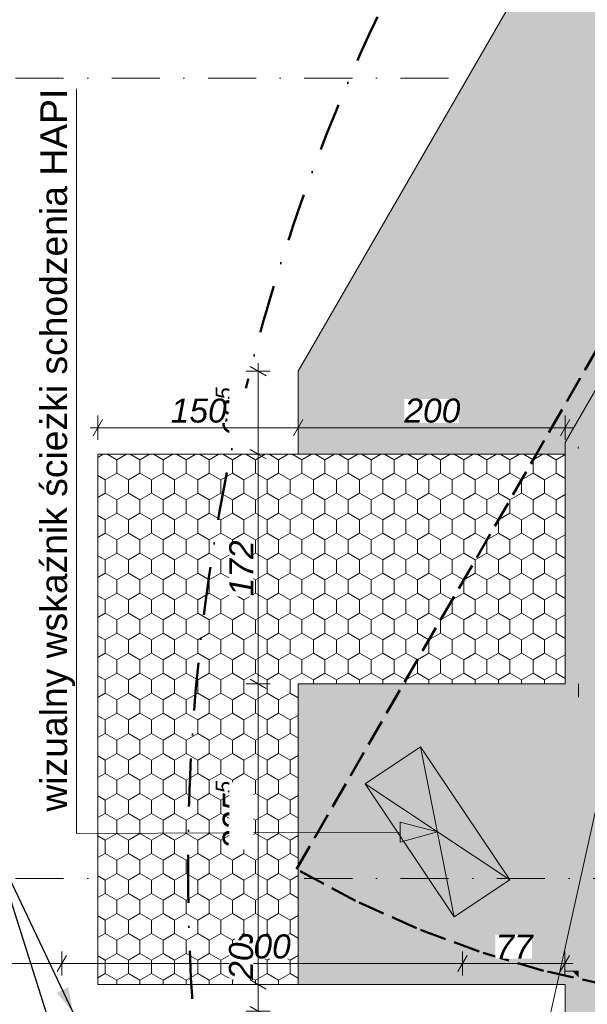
# Model space of a CAD drawing. Header units: centimetres. Extents: x -520 to 6098, y -2003 to 4462.
# Tile 9 of 52: x 23 to 448, y 277 to 1015. Entities that reach past the tile are written whole.
import ezdxf
from ezdxf.enums import TextEntityAlignment as Align

# ---------------------------------------------------------------- set-up
doc = ezdxf.new("R2010")
doc.units = ezdxf.units.CM
doc.header["$LTSCALE"] = 0.1
doc.header["$MEASUREMENT"] = 0
for name, pattern in [('Krawędzie ukryte', [270, 200, -70]), ('Kropki i Kreski', [720, 360, -180, 0, -180]), ('Wipeout_Contour', [1000, 0, -1000])]:
    doc.linetypes.add(name, pattern=pattern)
for name, color, linetype in [('2_stropy.K_IR', 7, 'Continuous'), ('3_lądowisko.K_IR', 7, 'Continuous'), ('3_lądowisko_RMS.K_IR', 7, 'Continuous'), ('3_opisy.K_IR', 7, 'Continuous'), ('4_osie.ISTN', 7, 'Continuous'), ('5_opisy.K_IR', 7, 'Continuous'), ('5_wymiary.ISTN', 7, 'Continuous'), ('5_wymiary.K_IR', 7, 'Continuous')]:
    doc.layers.add(name, color=color, linetype=linetype)
doc.styles.add('GENERATED_STYLE_1', font='txt')
doc.styles.add('GENERATED_STYLE_2', font='txt')
doc.dimstyles.new('GENERATED_STYLE__11', dxfattribs={"dimtxt": 18, "dimasz": 18.357488, "dimexe": 0.18, "dimexo": 4, "dimgap": 0.09, "dimtad": 1, "dimtih": 1, "dimtoh": 1, "dimdec": 0, "dimzin": 0, "dimdsep": 46, "dimtxsty": 'GENERATED_STYLE_2', "dimblk": 'ARROWHEAD_5', "dimblk1": 'ARROWHEAD_5', "dimblk2": 'ARROWHEAD_5', "dimcen": 0.09, "dimclrd": 1, "dimclre": 1, "dimclrt": 1, "dimadec": 1, "dimazin": 0, "dimtfac": 1, "dimtdec": 4, "dimtmove": 0, "dimatfit": 3, "dimfxl": 1, "dimtolj": 1, "dimtzin": 0, "dimarcsym": 0})
doc.dimstyles.new('GENERATED_STYLE__2', dxfattribs={"dimtxt": 18, "dimasz": 9.178744, "dimexe": 0.18, "dimexo": 2, "dimgap": 0.09, "dimtad": 1, "dimdec": 0, "dimzin": 0, "dimdsep": 46, "dimtxsty": 'GENERATED_STYLE_2', "dimblk": 'ARROWHEAD_2', "dimblk1": 'ARROWHEAD_2', "dimblk2": 'ARROWHEAD_2', "dimcen": 0.09, "dimclrd": 1, "dimclre": 1, "dimclrt": 1, "dimadec": 1, "dimazin": 0, "dimtfac": 1, "dimtdec": 4, "dimtmove": 0, "dimatfit": 3, "dimfxl": 1, "dimtolj": 1, "dimtzin": 0, "dimarcsym": 0})
doc.dimstyles.new('GENERATED_STYLE__3', dxfattribs={"dimtxt": 18, "dimasz": 9.178744, "dimexe": 0.18, "dimexo": 2, "dimgap": 0.09, "dimtad": 1, "dimtih": 1, "dimtoh": 1, "dimdec": 0, "dimzin": 0, "dimdsep": 46, "dimtxsty": 'GENERATED_STYLE_2', "dimblk": 'ARROWHEAD_2', "dimblk1": 'ARROWHEAD_2', "dimblk2": 'ARROWHEAD_2', "dimcen": 0.09, "dimclrd": 1, "dimclre": 1, "dimclrt": 1, "dimadec": 1, "dimazin": 0, "dimtfac": 1, "dimtdec": 4, "dimtmove": 0, "dimatfit": 3, "dimfxl": 1, "dimtolj": 1, "dimtzin": 0, "dimarcsym": 0})
doc.dimstyles.new('GENERATED_STYLE__6', dxfattribs={"dimtxt": 0.18, "dimasz": 18.24, "dimexe": 0.18, "dimexo": 0.0625, "dimgap": 0.09, "dimtad": 0, "dimtih": 1, "dimtoh": 1, "dimdec": 4, "dimzin": 0, "dimdsep": 46, "dimcen": 0.09, "dimadec": 0, "dimazin": 0, "dimtfac": 1, "dimtdec": 4, "dimtmove": 0, "dimatfit": 3, "dimldrblk": 'ARROWHEAD_5', "dimfxl": 1, "dimtolj": 1, "dimtzin": 0, "dimarcsym": 0})
doc.dimstyles.new('GENERATED_STYLE__7', dxfattribs={"dimtxt": 18, "dimasz": 9.178744, "dimexe": 0.18, "dimexo": 20, "dimgap": 0.09, "dimtad": 1, "dimtih": 1, "dimtoh": 1, "dimdec": 0, "dimzin": 0, "dimdsep": 46, "dimtxsty": 'GENERATED_STYLE_2', "dimblk": 'ARROWHEAD_2', "dimblk1": 'ARROWHEAD_2', "dimblk2": 'ARROWHEAD_2', "dimcen": 0.09, "dimclrd": 1, "dimclre": 1, "dimclrt": 1, "dimadec": 1, "dimazin": 0, "dimtfac": 1, "dimtdec": 4, "dimtmove": 0, "dimatfit": 3, "dimfxl": 1, "dimtolj": 1, "dimtzin": 0, "dimarcsym": 0})
doc.dimstyles.new('GENERATED_STYLE__8', dxfattribs={"dimtxt": 18, "dimasz": 9.178744, "dimexe": 0.18, "dimexo": 2, "dimgap": 0.09, "dimtad": 1, "dimtih": 1, "dimtoh": 1, "dimdec": 0, "dimzin": 0, "dimdsep": 46, "dimtxsty": 'GENERATED_STYLE_2', "dimblk": 'ARROWHEAD_2', "dimblk1": 'ARROWHEAD_2', "dimblk2": 'ARROWHEAD_2', "dimcen": 0.09, "dimclrd": 252, "dimclre": 252, "dimclrt": 252, "dimadec": 1, "dimazin": 0, "dimtfac": 1, "dimtdec": 4, "dimtmove": 0, "dimatfit": 3, "dimfxl": 1, "dimtolj": 1, "dimtzin": 0, "dimarcsym": 0})
pattern_1 = [(90, (0, 0), (-17.32051, 0), [10, -20]), (90, (-8.66, 15), (-17.32051, 0), [10, -20]), (150, (-4e-15, 10), (8.66025, 15), [10, -20]), (150, (-17.32, 10), (8.66025, 15), [10, -20]), (210, (0, 0), (-8.66025, 15), [10, -20]), (210, (-17.32, -7e-15), (-8.66025, 15), [10, -20])]

# ---------------------------------------------------------------- blocks, each defined once
blk = doc.blocks.new('Strop_6_1', base_point=(231.13, 291.78))
at = {"layer": '2_stropy.K_IR', "linetype": 'Continuous', "lineweight": 0, "true_color": 0x3f3f3f}
blk.add_hatch(color=250, dxfattribs=at).paths.add_polyline_path([(231.13, 291.78), (431.13, 291.78), (431.13, 101.11), (431.13, 45.55), (757.36, -519.49), (1322.43, -845.71), (1974.83, -845.71), (2539.91, -519.47), (2866.13, 45.55), (2866.13, 61.38), (2649.3, 61.38), (2621.12, 12.58), (2396.64, -376.23), (1922.42, -650.02), (1374.84, -650.02), (900.62, -376.23), (626.83, 97.98), (626.83, 645.57), (900.62, 1119.79), (1374.99, 1393.03), (1922.28, 1393.03), (2396.64, 1119.79), (2649.31, 682.16), (2866.13, 682.16), (2866.13, 697.99), (2539.91, 1263.05), (1974.82, 1589.28), (1322.45, 1589.28), (757.36, 1263.05), (431.13, 697.99), (431.13, 517.23), (231.13, 517.23)])
at = {"layer": '2_stropy.K_IR', "color": 7, "linetype": 'Continuous', "lineweight": 9, "flags": 128}
blk.add_lwpolyline([(757.36, -519.49), (431.13, 45.55), (431.13, 101.11), (431.13, 291.78), (231.13, 291.78), (231.13, 517.23), (431.13, 517.23), (431.13, 697.99), (757.36, 1263.05), (1322.45, 1589.28)], dxfattribs=at)
blk = doc.blocks.new('*X61')
at = {"layer": '3_lądowisko.K_IR', "linetype": 'Continuous', "lineweight": 0}
for points in [[(441.13, 268.7), (431.13, 278.7), (431.13, 250.42), (441.13, 240.42)], [(441.13, 212.13), (431.13, 222.13), (431.13, 193.85), (441.13, 183.85)], [(441.13, 155.56), (431.13, 165.56), (431.13, 137.28), (441.13, 127.28)], [(441.13, 98.99), (431.13, 108.99), (431.13, 80.71), (441.13, 70.71)]]:
    blk.add_hatch(color=2, dxfattribs=at).paths.add_polyline_path(points)
blk = doc.blocks.new('*X62')
at = {"layer": '3_lądowisko.K_IR', "linetype": 'Continuous', "lineweight": 0}
blk.add_hatch(color=2, dxfattribs=at).paths.add_polyline_path([(438.74, 299.38), (441.13, 296.98), (441.13, 301.78)])
blk = doc.blocks.new('*X63')
at = {"layer": '3_lądowisko.K_IR', "linetype": 'Continuous', "lineweight": 0}
blk.add_hatch(color=2, dxfattribs=at).paths.add_polyline_path([(436.34, 301.78), (438.74, 299.38), (441.13, 301.78)])
blk = doc.blocks.new('Ściana_24_1', base_point=(431.13, 45.55))
at = {"layer": '3_lądowisko.K_IR', "linetype": 'Continuous', "lineweight": 0, "true_color": 0x000000}
for points in [[(431.13, 291.78), (441.13, 291.78), (441.13, 301.78)], [(431.13, 291.78), (441.13, 301.78), (431.13, 301.78)], [(431.13, 291.78), (431.13, 65.55), (441.13, 48.23), (441.13, 291.78)]]:
    blk.add_hatch(color=18, dxfattribs=at).paths.add_polyline_path(points)
at = {"layer": '3_lądowisko.K_IR', "color": 7, "linetype": 'Continuous', "lineweight": 15, "flags": 128}
blk.add_lwpolyline([(441.13, 301.78), (431.13, 301.78)], dxfattribs=at)
at = {"layer": '3_lądowisko.K_IR', "color": 150, "lineweight": 50}
for name in ['*X63', '*X62', '*X61']:
    blk.add_blockref(name, (0, 0), dxfattribs=at)
blk = doc.blocks.new('*X65')
at = {"layer": '3_lądowisko.K_IR', "linetype": 'Continuous', "lineweight": 0}
blk.add_hatch(color=2, dxfattribs=at).paths.add_polyline_path([(441.13, 715.31), (431.13, 697.99), (441.13, 695.31)])
blk = doc.blocks.new('*X66')
at = {"layer": '3_lądowisko.K_IR', "linetype": 'Continuous', "lineweight": 0}
for points in [[(740.28, 1233.47), (743.94, 1219.81), (758.08, 1244.3), (756.32, 1250.9), (747.36, 1245.73)], [(726.14, 1208.97), (712, 1184.48), (715.66, 1170.82), (729.8, 1195.31)], [(697.86, 1159.98), (683.71, 1135.49), (687.38, 1121.83), (701.52, 1146.32)], [(669.57, 1110.99), (655.43, 1086.5), (659.09, 1072.84), (673.23, 1097.33)], [(641.29, 1062), (627.15, 1037.51), (630.81, 1023.85), (644.95, 1048.34)], [(613.01, 1013.01), (598.86, 988.52), (602.52, 974.86), (616.67, 999.35)], [(584.72, 964.02), (570.58, 939.53), (574.24, 925.87), (588.38, 950.36)], [(556.44, 915.03), (542.3, 890.54), (545.96, 876.88), (560.1, 901.37)], [(528.16, 866.04), (514.01, 841.55), (517.67, 827.89), (531.82, 852.38)], [(499.87, 817.05), (485.73, 792.56), (489.39, 778.9), (503.53, 803.39)], [(457.45, 743.57), (461.11, 729.91), (475.25, 754.4), (471.59, 768.06)], [(443.3, 719.07), (441.13, 715.31), (441.13, 695.31), (446.97, 705.41)]]:
    blk.add_hatch(color=2, dxfattribs=at).paths.add_polyline_path(points)
blk = doc.blocks.new('*X67')
at = {"layer": '3_lądowisko.K_IR', "linetype": 'Continuous', "lineweight": 0}
blk.add_hatch(color=2, dxfattribs=at).paths.add_polyline_path([(747.36, 1245.73), (756.32, 1250.9), (754.42, 1257.96)])
blk = doc.blocks.new('*X68')
at = {"layer": '3_lądowisko.K_IR', "linetype": 'Continuous', "lineweight": 0}
blk.add_hatch(color=2, dxfattribs=at).paths.add_polyline_path([(431.13, 697.99), (431.13, 687.22), (432.82, 680.92), (441.13, 695.31)])
blk = doc.blocks.new('*X69')
at = {"layer": '3_lądowisko.K_IR', "linetype": 'Continuous', "lineweight": 0}
blk.add_hatch(color=2, dxfattribs=at).paths.add_polyline_path([(774.68, 1273.05), (771.57, 1271.25), (772.23, 1268.8)])
blk = doc.blocks.new('Ściana_25_1', base_point=(431.13, 697.99))
at = {"layer": '3_lądowisko.K_IR', "linetype": 'Continuous', "lineweight": 0, "true_color": 0x000000}
for points in [[(757.36, 1263.05), (764.68, 1255.73), (774.68, 1273.05)], [(747.36, 1245.73), (764.68, 1255.73), (757.36, 1263.05)], [(747.36, 1245.73), (441.13, 715.31), (441.13, 695.31), (764.68, 1255.73)], [(431.13, 697.99), (441.13, 695.31), (441.13, 715.31)], [(431.13, 677.99), (441.13, 695.31), (431.13, 697.99)]]:
    blk.add_hatch(color=18, dxfattribs=at).paths.add_polyline_path(points)
at = {"layer": '3_lądowisko.K_IR', "color": 7, "linetype": 'Continuous', "lineweight": 15, "flags": 128}
for points in [[(757.36, 1263.05), (774.68, 1273.05)], [(431.13, 697.99), (431.13, 677.99)]]:
    blk.add_lwpolyline(points, dxfattribs=at)
at = {"layer": '3_lądowisko.K_IR', "color": 150, "lineweight": 50}
for name in ['*X69', '*X67', '*X66', '*X65', '*X68']:
    blk.add_blockref(name, (0, 0), dxfattribs=at)
blk = doc.blocks.new('*X90')
at = {"layer": '3_lądowisko.K_IR', "linetype": 'Continuous', "lineweight": 0}
for points in [[(440.28, 693.82), (441.13, 692.96), (441.13, 695.31)], [(441.13, 664.68), (431.13, 674.68), (431.13, 646.4), (441.13, 636.4)], [(441.13, 608.11), (431.13, 618.11), (431.13, 589.83), (441.13, 579.83)], [(441.13, 551.54), (431.13, 561.54), (431.13, 533.26), (441.13, 523.26)]]:
    blk.add_hatch(color=2, dxfattribs=at).paths.add_polyline_path(points)
blk = doc.blocks.new('Ściana_43_1', base_point=(431.13, 517.23))
at = {"layer": '3_lądowisko.K_IR', "linetype": 'Continuous', "lineweight": 0, "true_color": 0x000000}
blk.add_hatch(color=18, dxfattribs=at).paths.add_polyline_path([(431.13, 677.99), (431.13, 517.23), (441.13, 517.23), (441.13, 695.31)])
at = {"layer": '3_lądowisko.K_IR', "color": 150, "lineweight": 50}
blk.add_blockref('*X90', (0, 0), dxfattribs=at)
blk = doc.blocks.new('Standardowy znacznik osi[21]_1', base_point=(3832.51, 971.09))
at = {"layer": '4_osie.ISTN', "color": 252, "linetype": 'Kropki i Kreski', "lineweight": 0}
blk.add_line((3732.51, 971.09), (-339.9, 971.09), dxfattribs=at)
at = {"layer": '4_osie.ISTN', "color": 252, "lineweight": 0, "style": 'GENERATED_STYLE_1'}
for tag, p in [('AC_MarkerText_1_1', (-479.9, 973.09)), ('AC_MarkerText_1_0', (3872.51, 973.09))]:
    blk.add_attdef(tag, text='', height=35, rotation=360, dxfattribs=at).set_placement(p, align=Align.MIDDLE_CENTER)
blk = doc.blocks.new('Standardowy znacznik osi[22]_1', base_point=(3832.51, 371.09))
at = {"layer": '4_osie.ISTN', "color": 252, "linetype": 'Kropki i Kreski', "lineweight": 0}
blk.add_line((3732.51, 371.09), (-339.9, 371.09), dxfattribs=at)
at = {"layer": '4_osie.ISTN', "color": 252, "lineweight": 0, "style": 'GENERATED_STYLE_1'}
for tag, p in [('AC_MarkerText_1_1', (-479.9, 372.8)), ('AC_MarkerText_1_0', (3872.51, 372.8))]:
    blk.add_attdef(tag, text='', height=35, rotation=360, dxfattribs=at).set_placement(p, align=Align.MIDDLE_CENTER)
blk = doc.blocks.new('ARROWHEAD_5')
at = {"linetype": 'Continuous', "lineweight": 0}
blk.add_hatch(color=0, dxfattribs=at).paths.add_polyline_path([(-1, 0.2679), (0, 0), (-1, -0.2679)])
at = {"color": 0, "linetype": 'Continuous', "lineweight": 0}
blk.add_line((0, 0), (-1, 0), dxfattribs=at)
blk = doc.blocks.new('Wypełnienie_5_1', base_point=(0, 180))
at = {"layer": '3_lądowisko.K_IR', "linetype": 'Continuous', "lineweight": 0, "true_color": 0x00c600}
blk.add_hatch(color=92, dxfattribs=at).paths.add_polyline_path([(281.28, 442.12), (347.96, 342.36), (335.41, 406.13)])
blk = doc.blocks.new('Wypełnienie_6_1', base_point=(0, 180))
at = {"layer": '3_lądowisko.K_IR', "linetype": 'Continuous', "lineweight": 0, "true_color": 0x00c600}
blk.add_hatch(color=92, dxfattribs=at).paths.add_polyline_path([(322.85, 469.91), (335.41, 406.13), (389.53, 370.14)])
blk = doc.blocks.new('Wypełnienie_7_1', base_point=(0, 180))
at = {"layer": '3_lądowisko.K_IR', "linetype": 'Continuous', "lineweight": 0}
blk.add_hatch(color=1, dxfattribs=at).paths.add_polyline_path([(322.85, 469.91), (281.28, 442.12), (335.41, 406.13)])
blk = doc.blocks.new('Wypełnienie_8_1', base_point=(0, 180))
at = {"layer": '3_lądowisko.K_IR', "linetype": 'Continuous', "lineweight": 0}
blk.add_hatch(color=1, dxfattribs=at).paths.add_polyline_path([(335.41, 406.13), (347.96, 342.36), (389.53, 370.14)])
blk = doc.blocks.new('Strop_44_1', base_point=(431.13, 689.18))
at = {"color": 254, "linetype": 'Wipeout_Contour', "lineweight": 0, "ltscale": 9786.336165}
blk.add_wipeout([(431.13, 689.18), (431.13, 697.99), (757.36, 1263.05), (1045.46, 1429.37), (945.48, 1602.56), (610.94, 1409.47), (231.13, 751.58), (231.13, 689.18)], dxfattribs=at).dxf.layer = '2_stropy.K_IR'
at = {"layer": '2_stropy.K_IR', "linetype": 'Continuous', "lineweight": 0, "true_color": 0x000000}
h = blk.add_hatch(dxfattribs=at)
h.set_pattern_fill('Siatka_sześciokątna_0001', color=18, style=0, pattern_type=2)
h.set_pattern_definition(pattern_1)
h.paths.add_polyline_path([(431.13, 689.18), (431.13, 697.99), (757.36, 1263.05), (1045.46, 1429.37), (945.48, 1602.56), (610.94, 1409.47), (231.13, 751.58), (231.13, 689.18)])
at = {"layer": '2_stropy.K_IR', "color": 7, "linetype": 'Continuous', "lineweight": 9, "flags": 128}
blk.add_lwpolyline([(431.13, 689.18), (231.13, 689.18), (231.13, 751.58), (610.94, 1409.47), (945.48, 1602.56), (1045.46, 1429.37), (757.36, 1263.05), (431.13, 697.99)], close=True, dxfattribs=at)
blk = doc.blocks.new('Strop_45_1', base_point=(81.14, 689.18))
at = {"color": 254, "linetype": 'Wipeout_Contour', "lineweight": 0, "ltscale": 3421.639294}
blk.add_wipeout([(81.14, 689.18), (81.14, 291.78), (231.13, 291.78), (231.13, 517.23), (431.13, 517.23), (431.13, 689.18)], dxfattribs=at).dxf.layer = '2_stropy.K_IR'
at = {"layer": '2_stropy.K_IR', "linetype": 'Continuous', "lineweight": 0}
h = blk.add_hatch(dxfattribs=at)
h.set_pattern_fill('Siatka_sześciokątna_0001', color=150, style=0, pattern_type=2)
h.set_pattern_definition(pattern_1)
h.paths.add_polyline_path([(81.14, 689.18), (81.14, 291.78), (231.13, 291.78), (231.13, 517.23), (431.13, 517.23), (431.13, 689.18)])
at = {"layer": '2_stropy.K_IR', "color": 7, "linetype": 'Continuous', "lineweight": 9, "flags": 128}
blk.add_lwpolyline([(81.14, 689.18), (431.13, 689.18), (431.13, 517.23), (231.13, 517.23), (231.13, 291.78), (81.14, 291.78)], close=True, dxfattribs=at)
blk = doc.blocks.new('*X394')
at = {"layer": '3_lądowisko.K_IR', "linetype": 'Continuous', "lineweight": 0}
for points in [[(241.13, 291.78), (258.7, 291.78), (268.7, 301.78), (241.13, 301.78)], [(286.99, 291.78), (315.27, 291.78), (325.27, 301.78), (296.99, 301.78)], [(353.56, 301.78), (343.56, 291.78), (371.84, 291.78), (381.84, 301.78)], [(410.13, 301.78), (400.13, 291.78), (428.41, 291.78), (431.13, 294.5), (431.13, 301.78)]]:
    blk.add_hatch(color=2, dxfattribs=at).paths.add_polyline_path(points)
blk = doc.blocks.new('*X395')
at = {"layer": '3_lądowisko.K_IR', "linetype": 'Continuous', "lineweight": 0}
blk.add_hatch(color=2, dxfattribs=at).paths.add_polyline_path([(231.13, 291.78), (241.13, 291.78), (241.13, 301.78), (231.13, 291.78)])
blk = doc.blocks.new('*X396')
at = {"layer": '3_lądowisko.K_IR', "linetype": 'Continuous', "lineweight": 0}
blk.add_hatch(color=2, dxfattribs=at).paths.add_polyline_path([(231.13, 291.78), (241.13, 301.78), (240.42, 301.78), (231.13, 292.5)])
blk = doc.blocks.new('Ściana_44_1', base_point=(431.13, 291.78))
at = {"layer": '3_lądowisko.K_IR', "linetype": 'Continuous', "lineweight": 0, "true_color": 0x000000}
for points in [[(241.13, 301.78), (231.13, 291.78), (241.13, 291.78)], [(231.13, 291.78), (241.13, 301.78), (231.13, 301.78)], [(241.13, 291.78), (431.13, 291.78), (431.13, 301.78), (241.13, 301.78)]]:
    blk.add_hatch(color=18, dxfattribs=at).paths.add_polyline_path(points)
at = {"layer": '3_lądowisko.K_IR', "color": 7, "linetype": 'Continuous', "lineweight": 15, "flags": 128}
blk.add_lwpolyline([(231.13, 291.78), (231.13, 301.78)], dxfattribs=at)
at = {"layer": '3_lądowisko.K_IR', "color": 150, "lineweight": 50}
for name in ['*X395', '*X396', '*X394']:
    blk.add_blockref(name, (0, 0), dxfattribs=at)
blk = doc.blocks.new('*X398')
at = {"layer": '3_lądowisko.K_IR', "linetype": 'Continuous', "lineweight": 0}
for points in [[(231.13, 476.69), (241.13, 466.69), (241.13, 494.97), (231.13, 504.97)], [(231.13, 420.12), (241.13, 410.12), (241.13, 438.41), (231.13, 448.41)], [(231.13, 363.55), (241.13, 353.55), (241.13, 381.84), (231.13, 391.84)], [(241.13, 325.27), (231.13, 335.27), (231.13, 306.98), (236.34, 301.78), (241.13, 301.78)]]:
    blk.add_hatch(color=2, dxfattribs=at).paths.add_polyline_path(points)
blk = doc.blocks.new('Ściana_45_1', base_point=(231.13, 291.78))
at = {"layer": '3_lądowisko.K_IR', "linetype": 'Continuous', "lineweight": 0, "true_color": 0x000000}
for points in [[(241.13, 507.23), (231.13, 517.23), (231.13, 507.23)], [(231.13, 517.23), (241.13, 507.23), (241.13, 517.23)], [(231.13, 507.23), (231.13, 301.78), (241.13, 301.78), (241.13, 507.23)]]:
    blk.add_hatch(color=18, dxfattribs=at).paths.add_polyline_path(points)
at = {"layer": '3_lądowisko.K_IR', "color": 7, "linetype": 'Continuous', "lineweight": 15, "flags": 128}
blk.add_lwpolyline([(231.13, 517.23), (241.13, 517.23)], dxfattribs=at)
at = {"layer": '3_lądowisko.K_IR', "color": 150, "lineweight": 50}
blk.add_blockref('*X398', (0, 0), dxfattribs=at)
blk = doc.blocks.new('*X402')
at = {"layer": '3_lądowisko.K_IR', "linetype": 'Continuous', "lineweight": 0}
for points in [[(241.13, 507.94), (241.13, 507.23), (268.7, 507.23), (278.7, 517.23), (250.42, 517.23)], [(296.99, 507.23), (325.27, 507.23), (335.27, 517.23), (306.99, 517.23)], [(353.56, 507.23), (381.84, 507.23), (391.84, 517.23), (363.56, 517.23)], [(420.13, 517.23), (410.13, 507.23), (431.13, 507.23), (431.13, 517.23)]]:
    blk.add_hatch(color=2, dxfattribs=at).paths.add_polyline_path(points)
blk = doc.blocks.new('*X403')
at = {"layer": '3_lądowisko.K_IR', "linetype": 'Continuous', "lineweight": 0}
blk.add_hatch(color=2, dxfattribs=at).paths.add_polyline_path([(431.13, 507.23), (438.41, 507.23), (439.77, 508.59), (431.13, 517.23)])
blk = doc.blocks.new('*X404')
at = {"layer": '3_lądowisko.K_IR', "linetype": 'Continuous', "lineweight": 0}
blk.add_hatch(color=2, dxfattribs=at).paths.add_polyline_path([(441.13, 517.23), (431.13, 517.23), (439.77, 508.59), (441.13, 509.95)])
blk = doc.blocks.new('Ściana_46_1', base_point=(231.13, 517.23))
at = {"layer": '3_lądowisko.K_IR', "linetype": 'Continuous', "lineweight": 0, "true_color": 0x000000}
for points in [[(431.13, 517.23), (241.13, 517.23), (241.13, 507.23), (431.13, 507.23)], [(431.13, 507.23), (441.13, 507.23), (431.13, 517.23)], [(431.13, 517.23), (441.13, 507.23), (441.13, 517.23)]]:
    blk.add_hatch(color=18, dxfattribs=at).paths.add_polyline_path(points)
at = {"layer": '3_lądowisko.K_IR', "color": 7, "linetype": 'Continuous', "lineweight": 15, "flags": 128}
blk.add_lwpolyline([(441.13, 507.23), (441.13, 517.23)], dxfattribs=at)
at = {"layer": '3_lądowisko.K_IR', "color": 150, "lineweight": 50}
for name in ['*X402', '*X403', '*X404']:
    blk.add_blockref(name, (0, 0), dxfattribs=at)
blk = doc.blocks.new('Polilinia_10_1', base_point=(65.06, 963.21))
at = {"layer": '3_opisy.K_IR', "linetype": 'Continuous', "lineweight": 0, "true_color": 0x000000}
blk.add_hatch(color=18, dxfattribs=at).paths.add_polyline_path([(335.41, 406.13), (307.39, 413.52), (307.45, 398.52)])
at = {"layer": '3_opisy.K_IR', "color": 7, "linetype": 'Continuous', "lineweight": 15}
for p, q in [((335.41, 406.13), (307.39, 413.52)), ((307.45, 398.52), (307.39, 413.52)), ((335.41, 406.13), (307.45, 398.52))]:
    blk.add_line(p, q, dxfattribs=at)
at = {"layer": '3_opisy.K_IR', "color": 7, "linetype": 'Continuous', "lineweight": 0, "flags": 128}
blk.add_lwpolyline([(65.06, 963.21), (65.06, 405.01), (307.42, 406.02)], dxfattribs=at)
blk = doc.blocks.new('Polilinia_14_1', base_point=(-107.34, -150.92))
at = {"layer": '3_opisy.K_IR', "linetype": 'Continuous', "lineweight": 0, "true_color": 0x000000}
blk.add_hatch(color=18, dxfattribs=at).paths.add_polyline_path([(482.34, 550.47), (468.96, 524.77), (483.61, 521.52)])
at = {"layer": '3_opisy.K_IR', "color": 7, "linetype": 'Continuous', "lineweight": 15}
for p, q in [((482.34, 550.47), (468.96, 524.77)), ((482.34, 550.47), (483.61, 521.52)), ((483.61, 521.52), (468.96, 524.77))]:
    blk.add_line(p, q, dxfattribs=at)
at = {"layer": '3_opisy.K_IR', "color": 7, "linetype": 'Continuous', "lineweight": 0, "flags": 128}
blk.add_lwpolyline([(-107.34, -150.92), (326.85, -150.92), (476.28, 523.15)], dxfattribs=at)
blk = doc.blocks.new('*D447')
at = {"layer": '5_wymiary.K_IR', "color": 1, "linetype": 'Continuous', "lineweight": 0}
for p, q in [((150.58, 193.67), (150.58, 222.73)), ((3148.63, 193.67), (3148.63, 222.73)), ((154.07, 208.77), (147.1, 196.69)), ((3145.15, 196.69), (3152.12, 208.77)), ((144.68, 202.73), (150.58, 202.73)), ((150.58, 202.73), (3148.63, 202.73)), ((3148.63, 202.73), (3154.54, 202.73))]:
    blk.add_line(p, q, dxfattribs=at)
at = {"color": 254, "linetype": 'Wipeout_Contour', "lineweight": 0, "ltscale": 6654.69405}
blk.add_wipeout([(1579.57, 202.62), (1719.65, 202.62), (1719.65, 228.05), (1579.57, 228.05)], dxfattribs=at).dxf.layer = '5_wymiary.K_IR'
at = {"layer": '5_wymiary.K_IR', "color": 1, "lineweight": 0, "insert": (1583.29, 206.33), "char_height": 18, "attachment_point": 7, "style": 'GENERATED_STYLE_2'}
blk.add_mtext('\\A1;{\\pql;\\fArial|b0|i1|c238|p38;SA D=3 000}', dxfattribs=at)
blk = doc.blocks.new('ARROWHEAD_2')
at = {"color": 0, "linetype": 'Continuous', "lineweight": 0}
for p, q in [((0, 0), (-1, 0)), ((-0.378, -0.655), (0.378, 0.655))]:
    blk.add_line(p, q, dxfattribs=at)
blk = doc.blocks.new('*D449')
at = {"layer": '5_wymiary.ISTN', "color": 252, "linetype": 'Continuous', "lineweight": 0}
for p, q in [((-122.38, 313.49), (-129.35, 301.42)), ((-125.87, 298.4), (-125.87, 316.51)), ((57.62, 313.49), (50.65, 301.42)), ((54.13, 298.4), (54.13, 316.51)), ((-131.77, 307.46), (-125.87, 307.46)), ((-125.87, 307.46), (54.13, 307.46))]:
    blk.add_line(p, q, dxfattribs=at)
at = {"color": 254, "linetype": 'Wipeout_Contour', "lineweight": 0, "ltscale": 1290.838908}
blk.add_wipeout([(-56.36, 311.06), (-15.38, 311.06), (-15.38, 329.06), (-56.36, 329.06)], dxfattribs=at).dxf.layer = '5_wymiary.ISTN'
at = {"layer": '5_wymiary.ISTN', "color": 252, "lineweight": 0, "insert": (-56.36, 311.06), "char_height": 18, "attachment_point": 7, "style": 'GENERATED_STYLE_2'}
blk.add_mtext('\\A1;{\\pql;\\fArial|b0|i1|c238|p38;180}', dxfattribs=at)
blk = doc.blocks.new('*D450')
at = {"layer": '5_wymiary.ISTN', "color": 252, "linetype": 'Continuous', "lineweight": 0}
for p, q in [((57.62, 313.49), (50.65, 301.42)), ((54.13, 298.4), (54.13, 316.51)), ((357.62, 313.49), (350.65, 301.42)), ((354.13, 298.4), (354.13, 316.51)), ((54.13, 307.46), (354.13, 307.46))]:
    blk.add_line(p, q, dxfattribs=at)
at = {"color": 254, "linetype": 'Wipeout_Contour', "lineweight": 0, "ltscale": 1520.080937}
blk.add_wipeout([(183.64, 311.06), (224.62, 311.06), (224.62, 329.06), (183.64, 329.06)], dxfattribs=at).dxf.layer = '5_wymiary.ISTN'
at = {"layer": '5_wymiary.ISTN', "color": 252, "lineweight": 0, "insert": (183.64, 311.06), "char_height": 18, "attachment_point": 7, "style": 'GENERATED_STYLE_2'}
blk.add_mtext('\\A1;{\\pql;\\fArial|b0|i1|c238|p38;300}', dxfattribs=at)
blk = doc.blocks.new('*D451')
at = {"layer": '5_wymiary.ISTN', "color": 252, "linetype": 'Continuous', "lineweight": 0}
for p, q in [((357.62, 313.49), (350.65, 301.42)), ((354.13, 298.4), (354.13, 316.51)), ((427.46, 301.42), (434.43, 313.49)), ((430.95, 298.4), (430.95, 316.51)), ((354.13, 307.46), (430.95, 307.46)), ((430.95, 307.46), (436.85, 307.46))]:
    blk.add_line(p, q, dxfattribs=at)
at = {"color": 254, "linetype": 'Wipeout_Contour', "lineweight": 0, "ltscale": 2026.371843}
blk.add_wipeout([(378.88, 311.06), (406.2, 311.06), (406.2, 329.06), (378.88, 329.06)], dxfattribs=at).dxf.layer = '5_wymiary.ISTN'
at = {"layer": '5_wymiary.ISTN', "color": 252, "lineweight": 0, "insert": (378.88, 311.06), "char_height": 18, "attachment_point": 7, "style": 'GENERATED_STYLE_2'}
blk.add_mtext('\\A1;{\\pql;\\fArial|b0|i1|c238|p38;77}', dxfattribs=at)
blk = doc.blocks.new('*D502')
at = {"layer": '5_wymiary.K_IR', "color": 1, "linetype": 'Continuous', "lineweight": 0}
for p, q in [((207.17, 748.1), (195.1, 755.07)), ((201.13, 757.49), (201.13, 751.58)), ((192.08, 751.58), (210.19, 751.58)), ((201.13, 751.58), (201.13, 689.18)), ((192.08, 689.18), (210.19, 689.18)), ((207.17, 685.69), (195.1, 692.67))]:
    blk.add_line(p, q, dxfattribs=at)
at = {"layer": '5_wymiary.K_IR', "color": 1, "lineweight": 0, "insert": (197.83, 702.21), "char_height": 18, "attachment_point": 7, "rotation": 90, "style": 'GENERATED_STYLE_2'}
blk.add_mtext('\\A1;{\\pql;\\fArial|b0|i1|c238|p38;62\\fArial|b0|i1|c238|p38;\\A1{\\H.66x;\\S5^  ;}}', dxfattribs=at)
at = {"color": 254, "linetype": 'Wipeout_Contour', "lineweight": 0, "ltscale": 2978.819674}
blk.add_wipeout([(197.53, 702.21), (197.53, 738.55), (179.53, 738.55), (179.53, 702.21)], dxfattribs=at).dxf.layer = '5_wymiary.K_IR'
blk = doc.blocks.new('*D503')
at = {"layer": '5_wymiary.K_IR', "color": 1, "linetype": 'Continuous', "lineweight": 0}
for p, q in [((201.13, 751.58), (201.13, 689.18)), ((192.08, 689.18), (210.19, 689.18)), ((207.17, 685.69), (195.1, 692.67)), ((201.13, 689.18), (201.13, 517.23)), ((192.08, 517.23), (210.19, 517.23)), ((207.17, 513.74), (195.1, 520.71))]:
    blk.add_line(p, q, dxfattribs=at)
at = {"color": 254, "linetype": 'Wipeout_Contour', "lineweight": 0, "ltscale": 2528.253509}
blk.add_wipeout([(197.53, 582.72), (197.53, 623.69), (179.53, 623.69), (179.53, 582.72)], dxfattribs=at).dxf.layer = '5_wymiary.K_IR'
at = {"layer": '5_wymiary.K_IR', "color": 1, "lineweight": 0, "insert": (197.53, 582.72), "char_height": 18, "attachment_point": 7, "rotation": 90, "style": 'GENERATED_STYLE_2'}
blk.add_mtext('\\A1;{\\pql;\\fArial|b0|i1|c238|p38;172}', dxfattribs=at)
blk = doc.blocks.new('*D504')
at = {"layer": '5_wymiary.K_IR', "color": 1, "linetype": 'Continuous', "lineweight": 0}
for p, q in [((201.13, 689.18), (201.13, 517.23)), ((192.08, 517.23), (210.19, 517.23)), ((207.17, 513.74), (195.1, 520.71)), ((201.13, 517.23), (201.13, 291.78)), ((207.17, 288.3), (195.1, 295.27)), ((192.08, 291.78), (210.19, 291.78)), ((201.13, 291.78), (201.13, 271.64))]:
    blk.add_line(p, q, dxfattribs=at)
at = {"layer": '5_wymiary.K_IR', "color": 1, "lineweight": 0, "insert": (197.83, 393.17), "char_height": 18, "attachment_point": 7, "rotation": 90, "style": 'GENERATED_STYLE_2'}
blk.add_mtext('\\A1;{\\pql;\\fArial|b0|i1|c238|p38;225\\fArial|b0|i1|c238|p38;\\A1{\\H.66x;\\S5^  ;}}', dxfattribs=at)
at = {"color": 254, "linetype": 'Wipeout_Contour', "lineweight": 0, "ltscale": 1835.505772}
blk.add_wipeout([(197.53, 393.17), (197.53, 443.16), (179.53, 443.16), (179.53, 393.17)], dxfattribs=at).dxf.layer = '5_wymiary.K_IR'
at = {"color": 254, "linetype": 'Wipeout_Contour', "lineweight": 0, "ltscale": 1448.221}
blk.add_wipeout([(197.53, 295.27), (197.53, 322.59), (179.53, 322.59), (179.53, 295.27)], dxfattribs=at).dxf.layer = '5_wymiary.K_IR'
at = {"layer": '5_wymiary.K_IR', "color": 1, "lineweight": 0, "insert": (197.53, 295.27), "char_height": 18, "attachment_point": 7, "rotation": 90, "style": 'GENERATED_STYLE_2'}
blk.add_mtext('\\A1;{\\pql;\\fArial|b0|i1|c238|p38;20}', dxfattribs=at)
blk = doc.blocks.new('*D505')
at = {"layer": '5_wymiary.K_IR', "color": 1, "linetype": 'Continuous', "lineweight": 0}
for p, q in [((207.17, 288.3), (195.1, 295.27)), ((201.13, 291.78), (201.13, 271.64)), ((207.17, 268.16), (195.1, 275.13)), ((192.08, 271.64), (210.19, 271.64))]:
    blk.add_line(p, q, dxfattribs=at)
blk = doc.blocks.new('*D513')
at = {"layer": '5_wymiary.K_IR', "color": 1, "linetype": 'Continuous', "lineweight": 0}
for p, q in [((81.14, 700.05), (81.14, 718.17)), ((231.13, 700.05), (231.13, 718.17)), ((75.24, 709.11), (81.14, 709.11)), ((84.63, 715.15), (77.66, 703.07)), ((81.14, 709.11), (231.13, 709.11)), ((234.62, 715.15), (227.65, 703.07))]:
    blk.add_line(p, q, dxfattribs=at)
at = {"color": 254, "linetype": 'Wipeout_Contour', "lineweight": 0, "ltscale": 2954.705562}
blk.add_wipeout([(135.65, 712.71), (176.63, 712.71), (176.63, 730.71), (135.65, 730.71)], dxfattribs=at).dxf.layer = '5_wymiary.K_IR'
at = {"layer": '5_wymiary.K_IR', "color": 1, "lineweight": 0, "insert": (135.65, 712.71), "char_height": 18, "attachment_point": 7, "style": 'GENERATED_STYLE_2'}
blk.add_mtext('\\A1;{\\pql;\\fArial|b0|i1|c238|p38;150}', dxfattribs=at)
blk = doc.blocks.new('*D514')
at = {"layer": '5_wymiary.K_IR', "color": 1, "linetype": 'Continuous', "lineweight": 0}
for p, q in [((231.13, 700.05), (231.13, 718.17)), ((431.13, 700.05), (431.13, 718.17)), ((234.62, 715.15), (227.65, 703.07)), ((231.13, 709.11), (431.13, 709.11)), ((427.65, 703.07), (434.62, 715.15)), ((431.13, 709.11), (437.04, 709.11))]:
    blk.add_line(p, q, dxfattribs=at)
at = {"color": 254, "linetype": 'Wipeout_Contour', "lineweight": 0, "ltscale": 3177.078553}
blk.add_wipeout([(310.64, 712.71), (351.62, 712.71), (351.62, 730.71), (310.64, 730.71)], dxfattribs=at).dxf.layer = '5_wymiary.K_IR'
at = {"layer": '5_wymiary.K_IR', "color": 1, "lineweight": 0, "insert": (310.64, 712.71), "char_height": 18, "attachment_point": 7, "style": 'GENERATED_STYLE_2'}
blk.add_mtext('\\A1;{\\pql;\\fArial|b0|i1|c238|p38;200}', dxfattribs=at)
blk = doc.blocks.new('*D517')
at = {"layer": '5_wymiary.K_IR', "linetype": 'Continuous', "lineweight": 0}
for points in [[(1581.53, 471.52), (1563.78, 463.92), (1569.96, 456.06)], [(1687.46, 256.79), (1668.15, 257.02), (1670.62, 247.33)]]:
    blk.add_hatch(color=1, dxfattribs=at).paths.add_polyline_path(points)
at = {"layer": '5_wymiary.K_IR', "color": 1, "linetype": 'Continuous', "lineweight": 0}
for p, q in [((1581.53, 471.52), (1563.78, 463.92)), ((1581.53, 471.52), (1569.96, 456.06)), ((1569.96, 456.06), (1563.78, 463.92)), ((1687.46, 256.79), (1668.15, 257.02)), ((1670.62, 247.33), (1668.15, 257.02)), ((1687.46, 256.79), (1670.62, 247.33))]:
    blk.add_line(p, q, dxfattribs=at)
blk.add_arc((1648.63, 371.13), 120.75, 132.62114, 279.89507, dxfattribs=at)
at = {"color": 254, "linetype": 'Wipeout_Contour', "lineweight": 0, "ltscale": 6081.778047}
blk.add_wipeout([(1449.06, 297.03), (1527.92, 297.03), (1527.92, 322.46), (1449.06, 322.46)], dxfattribs=at).dxf.layer = '5_wymiary.K_IR'
at = {"layer": '5_wymiary.K_IR', "color": 1, "lineweight": 0, "insert": (1452.78, 300.75), "char_height": 18, "attachment_point": 7, "style": 'GENERATED_STYLE_2'}
blk.add_mtext('\\A1;{\\pql;\\fArial|b0|i1|c238|p38;165,0°}', dxfattribs=at)
blk = doc.blocks.new('Wymiary_16', base_point=(-125.87, 307.46))
at = {"layer": '5_wymiary.ISTN', "color": 252, "linetype": 'Continuous', "lineweight": 0}
dim = blk.add_linear_dim(base=(54.13, 307.46), p1=(-125.87, 263.64), p2=(54.13, 263.34), dimstyle='GENERATED_STYLE__8', dxfattribs=at)
dim.commit()
dim.dimension.update_dxf_attribs({"geometry": '*D449', "text_midpoint": (-35.77, 320.06), "dimtype": 160})
dim = blk.add_linear_dim(base=(354.13, 307.46), p1=(54.13, 263.34), p2=(354.13, 263.34), dimstyle='GENERATED_STYLE__8', dxfattribs=at)
dim.commit()
dim.dimension.update_dxf_attribs({"geometry": '*D450', "text_midpoint": (204.23, 320.06), "dimtype": 160})
dim = blk.add_linear_dim(base=(430.95, 307.46), p1=(354.13, 263.34), p2=(430.95, 263.64), dimstyle='GENERATED_STYLE__8', dxfattribs=at)
dim.commit()
dim.dimension.update_dxf_attribs({"geometry": '*D451', "text_midpoint": (392.6, 320.06), "dimtype": 160})
blk = doc.blocks.new('Wymiary_29', base_point=(201.13, 751.58))
at = {"layer": '5_wymiary.K_IR', "color": 1, "linetype": 'Continuous', "lineweight": 0}
dim = blk.add_linear_dim(base=(201.13, 689.18), p1=(231.13, 751.58), p2=(431.13, 689.18), angle=270, dimstyle='GENERATED_STYLE__2', dxfattribs=at)
dim.commit()
dim.dimension.update_dxf_attribs({"geometry": '*D502', "text_midpoint": (188.53, 740.25), "dimtype": 160, "text_rotation": 90})
dim = blk.add_linear_dim(base=(201.13, 517.23), p1=(431.13, 689.18), p2=(231.13, 517.23), angle=270, dimstyle='GENERATED_STYLE__2', dxfattribs=at)
dim.commit()
dim.dimension.update_dxf_attribs({"geometry": '*D503', "text_midpoint": (188.53, 603.3), "dimtype": 160, "text_rotation": 90})
dim = blk.add_linear_dim(base=(201.13, 291.78), p1=(231.13, 517.23), p2=(81.14, 291.78), angle=270, dimstyle='GENERATED_STYLE__2', dxfattribs=at)
dim.commit()
dim.dimension.update_dxf_attribs({"geometry": '*D504', "text_midpoint": (188.53, 438.06), "dimtype": 160, "text_rotation": 90})
dim = blk.add_linear_dim(base=(201.13, 271.64), p1=(81.14, 291.78), p2=(201.13, 271.64), angle=270, dimstyle='GENERATED_STYLE__2', dxfattribs=at)
dim.commit()
dim.dimension.update_dxf_attribs({"geometry": '*D505', "text_midpoint": (188.53, 309), "dimtype": 160, "text_rotation": 90})
blk = doc.blocks.new('Wymiary_30', base_point=(81.14, 709.11))
at = {"layer": '5_wymiary.K_IR', "color": 1, "linetype": 'Continuous', "lineweight": 0}
dim = blk.add_linear_dim(base=(231.13, 709.11), p1=(81.14, 689.18), p2=(231.13, 689.18), dimstyle='GENERATED_STYLE__3', dxfattribs=at)
dim.commit()
dim.dimension.update_dxf_attribs({"geometry": '*D513', "text_midpoint": (156.23, 721.71), "dimtype": 160})
dim = blk.add_linear_dim(base=(431.13, 709.11), p1=(231.13, 689.18), p2=(431.13, 689.18), dimstyle='GENERATED_STYLE__3', dxfattribs=at)
dim.commit()
dim.dimension.update_dxf_attribs({"geometry": '*D514', "text_midpoint": (331.23, 721.71), "dimtype": 160})

msp = doc.modelspace()

# ---------------------------------------------------------------- linework, layer by layer
at = {"layer": '3_lądowisko.K_IR', "color": 7, "linetype": 'Continuous', "lineweight": 15}
for p, q in [((322.85, 469.91), (281.28, 442.12)), ((389.53, 370.14), (322.85, 469.91)), ((322.85, 469.91), (347.96, 342.36)), ((281.28, 442.12), (347.96, 342.36)), ((281.28, 442.12), (389.53, 370.14)), ((347.96, 342.36), (389.53, 370.14))]:
    msp.add_line(p, q, dxfattribs=at)

# ---------------------------------------------------------------- block references
at = {"layer": '2_stropy.K_IR', "color": 7, "linetype": 'Continuous', "lineweight": 9}
msp.add_blockref('Strop_6_1', (231.13, 291.78), dxfattribs=at)
at = {"layer": '3_lądowisko.K_IR', "color": 150, "lineweight": 50}
for name, p in [('Ściana_25_1', (431.13, 697.99)), ('Ściana_43_1', (431.13, 517.23)), ('Ściana_24_1', (431.13, 45.55))]:
    msp.add_blockref(name, p, dxfattribs=at)
at = {"layer": '3_lądowisko.K_IR', "color": 1, "linetype": 'Continuous', "lineweight": 0}
for name in ['Wypełnienie_7_1', 'Wypełnienie_8_1']:
    msp.add_blockref(name, (0, 180), dxfattribs=at)
at = {"layer": '3_lądowisko.K_IR', "color": 92, "linetype": 'Continuous', "lineweight": 0, "true_color": 0x00c600}
for name in ['Wypełnienie_6_1', 'Wypełnienie_5_1']:
    msp.add_blockref(name, (0, 180), dxfattribs=at)
at = {"layer": '4_osie.ISTN', "color": 252, "linetype": 'Continuous', "lineweight": 0}
for name, p in [('Standardowy znacznik osi[21]_1', (3832.51, 971.09)), ('Standardowy znacznik osi[22]_1', (3832.51, 371.09))]:
    msp.add_blockref(name, p, dxfattribs=at)

# ---------------------------------------------------------------- texts
at = {"layer": '3_opisy.K_IR', "color": 7, "linetype": 'Continuous', "lineweight": 15, "insert": (51.08, 963.21), "char_height": 20, "attachment_point": 6, "rotation": 89.99998, "style": 'GENERATED_STYLE_1'}
msp.add_mtext('\\A1;{\\pqr;\\fArial|b0|i0|c238|p38;wizualny wskaźnik ścieżki schodzenia HAPI}', dxfattribs=at)

# ---------------------------------------------------------------- leaders
at = {"layer": '5_opisy.K_IR', "color": 7, "linetype": 'Continuous', "lineweight": 0, "annotation_type": 0, "has_hookline": 1, "hookline_direction": 0, "horizontal_direction": (0, 1, 0)}
for points, text_width in [([(62.43, 271.14), (-1.04, 405.01), (-1.04, 430.31)], 509.74), ([(89.02, 123.64), (0.06, 405.01), (0.06, 430.31)], 7.76)]:
    msp.add_leader(points, dimstyle='GENERATED_STYLE__6', dxfattribs=dict(at, text_width=text_width))

# ---------------------------------------------------------------- next in the draw order: block references
at = {"layer": '2_stropy.K_IR', "color": 7, "linetype": 'Continuous', "lineweight": 9}
msp.add_blockref('Strop_44_1', (431.13, 689.18), dxfattribs=at)

# ---------------------------------------------------------------- next in the draw order: block references
msp.add_blockref('Strop_45_1', (81.14, 689.18), dxfattribs=at)

# ---------------------------------------------------------------- next in the draw order: linework, layer by layer
at = {"layer": '3_lądowisko.K_IR', "color": 1, "linetype": 'Kropki i Kreski', "lineweight": 50}
msp.add_circle((1648.63, 379.57), 1500, dxfattribs=at)
at = {"layer": '3_lądowisko_RMS.K_IR', "color": 1, "linetype": 'Krawędzie ukryte', "lineweight": 50}
for points in [[(229.83, 378.11), (979.92, 1677.28)], [(905.37, 340.44), (858.8, 321.9), (811.09, 306.52), (762.46, 294.36), (713.13, 285.47), (663.31, 279.9), (613.23, 277.66), (563.12, 278.78), (513.19, 283.24), (463.67, 291.03), (414.78, 302.11), (366.74, 316.42), (319.76, 333.92), (274.06, 354.51), (229.83, 378.11)]]:
    msp.add_lwpolyline(points, dxfattribs=at)

# ---------------------------------------------------------------- next in the draw order: block references
at = {"layer": '3_lądowisko.K_IR', "color": 150, "lineweight": 50}
for name, p in [('Ściana_45_1', (231.13, 291.78)), ('Ściana_46_1', (231.13, 517.23)), ('Ściana_44_1', (431.13, 291.78))]:
    msp.add_blockref(name, p, dxfattribs=at)
at = {"layer": '3_opisy.K_IR', "color": 7, "linetype": 'Continuous', "lineweight": 0}
for name, p in [('Polilinia_10_1', (65.06, 963.21)), ('Polilinia_14_1', (-107.34, -150.92))]:
    msp.add_blockref(name, p, dxfattribs=at)

# ---------------------------------------------------------------- next in the draw order: dimensions: what is measured, and where the dimension line sits
at = {"layer": '5_wymiary.K_IR', "color": 1, "linetype": 'Continuous', "lineweight": 0}
dim = msp.add_linear_dim(base=(3148.63, 202.73), p1=(150.58, 303.11), p2=(3148.63, 379.57), text='SA D=3 000', dimstyle='GENERATED_STYLE__7', dxfattribs=at)
dim.commit()
dim.dimension.update_dxf_attribs({"geometry": '*D447', "text_midpoint": (1650.29, 215.33), "dimtype": 160})

# ---------------------------------------------------------------- next in the draw order: block references
at = {"layer": '5_wymiary.ISTN', "color": 252, "linetype": 'Continuous', "lineweight": 0}
msp.add_blockref('Wymiary_16', (-125.87, 307.46), dxfattribs=at)

# ---------------------------------------------------------------- next in the draw order: block references
at = {"layer": '5_wymiary.K_IR', "color": 1, "linetype": 'Continuous', "lineweight": 0}
msp.add_blockref('Wymiary_29', (201.13, 751.58), dxfattribs=at)

# ---------------------------------------------------------------- next in the draw order: block references
msp.add_blockref('Wymiary_30', (81.14, 709.11), dxfattribs=at)

# ---------------------------------------------------------------- next in the draw order: dimensions: what is measured, and where the dimension line sits
dim = msp.add_angular_dim_3p(base=(1540.34, 317.71), center=(1648.63, 371.13), p1=(255.26, 2455.82), p2=(2454.97, -2003.15), dimstyle='GENERATED_STYLE__11', dxfattribs=at)
dim.commit()
dim.dimension.update_dxf_attribs({"geometry": '*D517', "text_midpoint": (1487.85, 309.75), "dimtype": 165})

doc.saveas('drawing.dxf')
